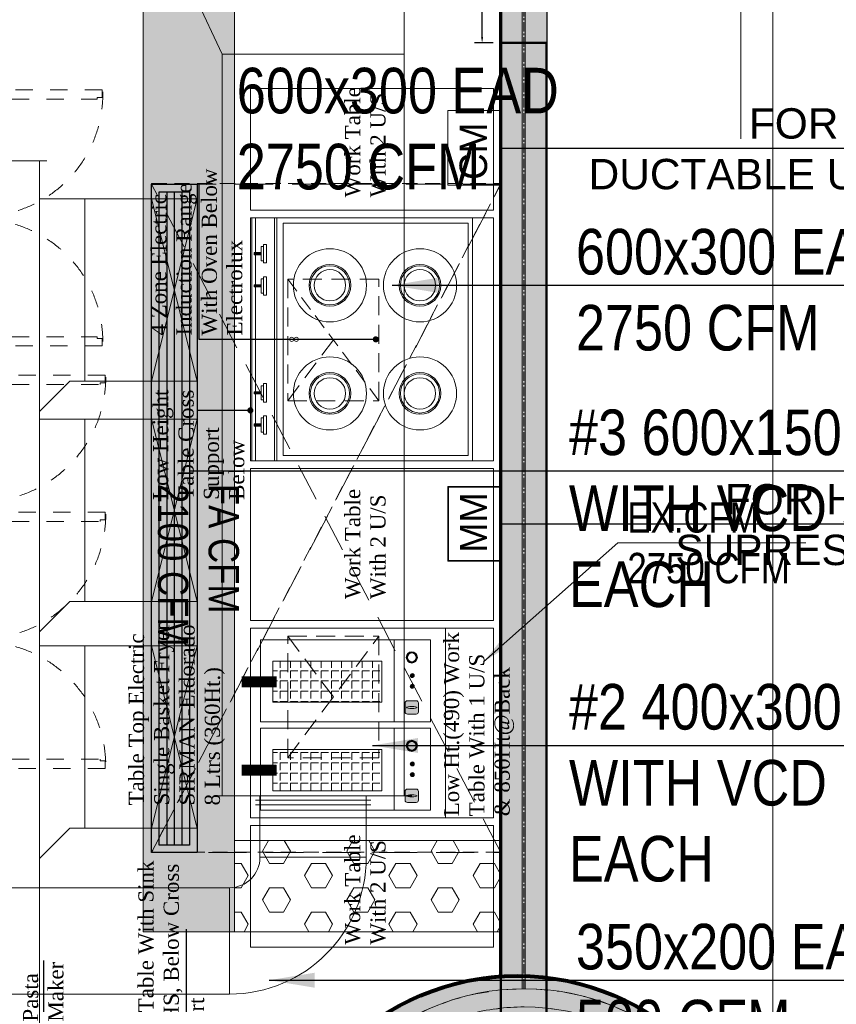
# Model space of a CAD drawing. Header units: millimetres. Extents: x -116878 to 389011, y -1241 to 103546.
# Tile 63 of 104: x 68810 to 71499, y 31885 to 35125. Entities that reach past the tile are written whole.
import ezdxf

# ---------------------------------------------------------------- set-up
doc = ezdxf.new("R2010")
doc.units = ezdxf.units.MM
doc.header["$MEASUREMENT"] = 0
doc.header["$PDMODE"] = 3
for name, pattern in [('CENTER', [2, 1.25, -0.25, 0.25, -0.25]), ('Dash', [6.35, 3.175, -3.175]), ('DASHED', [0.75, 0.5, -0.25]), ('HIDDEN', [0.375, 0.25, -0.125])]:
    doc.linetypes.add(name, pattern=pattern)
doc.layers.get('0').update_dxf_attribs({"color": 252})
doc.layers.get('defpoints').update_dxf_attribs({"color": 2, "lineweight": 9})
for name, color, linetype, lineweight in [('02_Elevation 00', 252, 'Continuous', 9), ('300 MM CABLE TRAY FOR ELECTRICAL', 4, 'Continuous', 5), ('A-DETL', 252, 'Continuous', 9), ('A-FLOR', 252, 'Continuous', 18), ('A-FLOR-HRAL', 252, 'Continuous', 9), ('CABLE TRAY & TRUNKING LEGEND', 7, 'Continuous', 5), ('CKD Equipments', 252, 'Continuous', 0), ('EQUIPMENT', 252, 'Continuous', 13), ('Equipment Cold', 252, 'Continuous', 0), ('FAS CONTROL MODULE', 1, 'Continuous', 0), ('FAS MINITOR MODULE', 6, 'Continuous', 0), ('flooring 2', 252, 'Continuous', 0), ('Flooring 4', 252, 'Continuous', 0), ('LINE DIAGRAM', 7, 'Continuous', 0), ('M-HVAC-DUCT-IDEN', 7, 'Continuous', 13), ('Wall New', 252, 'Continuous', 50)]:
    doc.layers.add(name, color=color, linetype=linetype, lineweight=lineweight)
for name, color, linetype in [('Equipment Name', 252, 'Continuous'), ('MEPTEL LINEAR GRILL', 5, 'Continuous'), ('Wall', 252, 'Continuous')]:
    doc.layers.add(name, color=color, linetype=linetype)
doc.layers.add('MEPTEK-FA-DUCT', color=150, linetype='Continuous', lineweight=20, true_color=0x007fff)
doc.layers.add('MEPTEK-KE-DUCT', color=220, linetype='Continuous', lineweight=20, true_color=0xff00bf)
doc.styles.add('ARIAL', font='ARIALN.TTF')
doc.styles.add('CKD_Dimension Text', font='BOOKOSI.TTF')
doc.styles.add('style12', font='BOOKOSI.TTF')
doc.dimstyles.new('Copy of Standard', dxfattribs={"dimtxt": 78, "dimasz": 60, "dimexe": 24, "dimexo": 24, "dimgap": 24, "dimtad": 1, "dimtoh": 1, "dimdec": 0, "dimzin": 0, "dimdsep": 46, "dimtxsty": 'Standard', "dimcen": 0.09, "dimadec": 0, "dimazin": 0, "dimtfac": 1, "dimtdec": 0, "dimtofl": 0, "dimtmove": 0, "dimatfit": 3, "dimfxl": 1, "dimtolj": 1, "dimtzin": 0, "dimarcsym": 0})
doc.dimstyles.get("Standard").update_dxf_attribs({"dimtxt": 250, "dimasz": 150, "dimexe": 0.18, "dimexo": 0.0625, "dimgap": 0.09, "dimtad": 0, "dimtih": 1, "dimtoh": 1, "dimdec": 0, "dimzin": 0, "dimdsep": 46, "dimtxsty": 'Standard', "dimcen": 0.09, "dimadec": 0, "dimazin": 0, "dimtfac": 1, "dimtdec": 0, "dimtofl": 0, "dimtmove": 0, "dimatfit": 3, "dimfxl": 1, "dimtolj": 1, "dimtzin": 0, "dimarcsym": 0})
doc.dimstyles.new('TFS-Dim', dxfattribs={"dimtxt": 50, "dimasz": 20, "dimexe": 25, "dimexo": 25, "dimgap": 5, "dimtad": 0, "dimdec": 0, "dimzin": 0, "dimdsep": 46, "dimtxsty": 'style12', "dimcen": 0.09, "dimclrd": 8, "dimclre": 8, "dimadec": 0, "dimazin": 0, "dimtfac": 1, "dimtdec": 0, "dimtofl": 0, "dimtmove": 0, "dimatfit": 3, "dimldrblk": 'DOT', "dimfxl": 1, "dimtolj": 1, "dimtzin": 0, "dimlwd": -1, "dimlwe": -1, "dimarcsym": 0})

# ---------------------------------------------------------------- blocks, each defined once
blk = doc.blocks.new('zw$CED2')
at = {"layer": 'Flooring 4'}
blk.add_lwpolyline([(-4702.1, -14134.9), (-4702.1, -22937.2), (-8523, -22937.2), (-8523, -14134.9), (-7522.1, -14134.9), (-4702.1, -14134.9)], dxfattribs=at)
blk = doc.blocks.new('common wall')
at = {"layer": 'Wall'}
h = blk.add_hatch(color=253, dxfattribs=at)
h.dxf.hatch_style = 1
h.paths.add_polyline_path([(15937.48, 334.97), (15943.48, 334.97), (15943.52, 923.31), (15940.52, 924.39), (15937.52, 923.29)])
blk.add_lwpolyline([(15937.48, 334.97), (15943.48, 334.97), (15943.48, 812.27), (15943.53, 923.3), (15940.52, 924.39), (15937.53, 923.3), (15937.48, 812.27)], close=True, dxfattribs=at)
blk = doc.blocks.new('*E464', base_point=(8409.51, -390.23))
h = blk.add_hatch(color=253)
h.dxf.hatch_style = 1
edge = h.paths.add_edge_path()
edge.add_arc((8910.32, -219.72), 32.22, 0, 360)
at = {"layer": 'Wall', "lineweight": 80}
blk.add_circle((8910.32, -219.72), 32.22, dxfattribs=at)
blk = doc.blocks.new('Top Rail Type - Top Rail_Internal_-19107293-Store 29 at Node L4 Level')
at = {"layer": 'A-FLOR-HRAL', "color": 10, "lineweight": 13}
for p, q in [((608207.8, -7352.8), (608234.3, -7346.6)), ((608293.2, -7334.9), (608324.3, -7331)), ((608381.9, -7327.2), (608412.3, -7326.7)), ((608477.5, -7331), (608499, -7332.9)), ((608583.9, -7349.8), (608603.2, -7355.8)), ((608666.4, -7377.3), (608694, -7389.3)), ((608024.4, -7433.5), (608047.9, -7419)), ((608745.8, -7414.9), (608773.1, -7430.5)), ((607949.9, -7486), (607974.7, -7466.7)), ((608822.7, -7463.6), (608845.2, -7479.9)), ((607884.7, -7545), (607906.5, -7524.1)), ((607827.8, -7610.7), (607841, -7594.9)), ((608967.5, -7602.3), (608983.3, -7624.2)), ((609016.8, -7674.3), (609032.3, -7701.6)), ((607769.8, -7701.5), (607779.7, -7682.7)), ((607729.6, -7788.7), (607740.7, -7760.5)), ((607702.8, -7873.6), (607711.1, -7843.3)), ((607686.7, -7959.4), (607691.1, -7932.3)), ((607625.9, -7968.7), (607624.4, -7982.9)), ((609114.2, -7948.7), (609115.9, -7968.2)), ((607687.9, -8143.2), (607686.1, -8123.6)), ((609115.4, -8132.4), (609111, -8159.6)), ((607711.3, -8249.2), (607704.7, -8228.1)), ((609099.3, -8218.3), (609091, -8248.6)), ((607744.3, -8338.6), (607732.2, -8310.7)), ((609072.4, -8303.2), (609061.3, -8331.4)), ((607785.3, -8417.6), (607769.8, -8390.3)), ((609032.2, -8390.4), (609022.4, -8409.2)), ((607834.5, -8489.6), (607818.7, -8467.7)), ((608974.3, -8481.2), (608961, -8497)), ((608917.4, -8546.8), (608895.6, -8567.8)), ((607979.4, -8628.3), (607956.8, -8612)), ((608852.2, -8605.9), (608827.4, -8625.2)), ((608056.2, -8677), (608028.9, -8661.4)), ((608777.7, -8658.4), (608754.2, -8672.9)), ((608135.7, -8714.6), (608108.1, -8702.5)), ((608218.2, -8742.1), (608198.9, -8736.1)), ((608594.3, -8739.1), (608567.8, -8745.3)), ((608324.6, -8760.9), (608303.1, -8759)), ((608420.2, -8764.7), (608389.8, -8765.2)), ((608508.9, -8757), (608477.7, -8760.9))]:
    blk.add_line(p, q, dxfattribs=at)
at = {"layer": 'A-FLOR-HRAL', "color": 10, "lineweight": 13, "flags": 128}
for points in [[(608239, -7283.8), (608183.8, -7296.8), (608170.4, -7301.4)], [(608347.4, -7268.1), (608341.5, -7268.2), (608261.9, -7278.4), (608258.1, -7279.4)], [(608437.9, -7267.5), (608421.8, -7266.2), (608371, -7267.5)], [(608529.1, -7277.5), (608501.8, -7272.5), (608469.7, -7270)], [(608622, -7299), (608580.7, -7286.9), (608561.1, -7283.3)], [(608141, -7311.6), (608108, -7323.1), (608085, -7333.8)], [(608732.1, -7339.7), (608657.8, -7309.4), (608648.9, -7306.8)], [(608055.3, -7347.7), (608035.2, -7357), (608001.4, -7377.3)], [(608811.8, -7383.4), (608803, -7377.5), (608737, -7342.3)], [(607976, -7392.5), (607966.4, -7398.3), (607910.2, -7440.3)], [(608885.9, -7436), (608869.5, -7422.3), (608835.9, -7399.7)], [(607903.1, -7445.6), (607902.1, -7446.4), (607843.1, -7500.8), (607837.4, -7507.3)], [(608954.9, -7498.1), (608931.1, -7473.8), (608911.1, -7457)], [(607819.3, -7527.9), (607790.1, -7561), (607778.9, -7576.7)], [(609021, -7574.1), (608987.1, -7531.3), (608976.8, -7520.6)], [(607760, -7603.2), (607743.5, -7626.4), (607728, -7653.7)], [(609082.3, -7666.6), (609080, -7661.9), (609036.9, -7594.2), (609034.1, -7590.6)], [(607712.1, -7681.6), (607703.8, -7696.2), (607684.1, -7741.2)], [(609121.3, -7748.3), (609115.8, -7733.7), (609092.3, -7686.7)], [(607674.2, -7763.7), (607671.6, -7769.7), (607647.1, -7846.1), (607646.4, -7849.4)], [(609151, -7834.9), (609144.1, -7808.9), (609132.5, -7777.9)], [(607642.7, -7866.8), (607630.5, -7924.6), (607629.1, -7938.1)], [(609171, -7927.7), (609164.6, -7886.5), (609159.3, -7866.5)], [(609181, -8045.9), (609176.9, -7965.8), (609175.4, -7955.9)], [(609176.2, -8123.2), (609179.9, -8087.4), (609181, -8045.9)], [(607624.4, -8111.7), (607625.2, -8126.1), (607626.7, -8135.9)], [(607631.1, -8164.2), (607637.5, -8205.4), (607642.8, -8225.4)], [(609159.4, -8225.1), (609171.5, -8167.2), (609173, -8153.8)], [(607651.1, -8257), (607657.9, -8283), (607669.6, -8314)], [(609127.9, -8328.2), (609130.5, -8322.2), (609155, -8245.8), (609155.7, -8242.5)], [(607680.8, -8343.6), (607686.2, -8358.1), (607709.7, -8405.2)], [(609089.9, -8410.4), (609098.2, -8395.7), (609118, -8350.7)], [(607719.8, -8425.3), (607722.1, -8429.9), (607765.2, -8497.7), (607768, -8501.3)], [(609042, -8488.7), (609058.6, -8465.5), (609074.1, -8438.2)], [(607781.1, -8517.8), (607815, -8560.6), (607825.3, -8571.3)], [(608982.8, -8564), (609012, -8530.8), (609023.2, -8515.2)], [(608899, -8646.3), (608900, -8645.5), (608958.9, -8591.1), (608964.7, -8584.6)], [(607847.2, -8593.8), (607870.9, -8618.1), (607891, -8634.9)], [(607916.2, -8655.9), (607932.6, -8669.6), (607966.2, -8692.2)], [(608826, -8699.4), (608835.7, -8693.6), (608891.8, -8651.6)], [(607990.8, -8708.8), (607999.1, -8714.4), (608065, -8749.6)], [(608746.8, -8744.2), (608766.8, -8734.8), (608800.7, -8714.6)], [(608069.9, -8752.2), (608144.3, -8782.5), (608153.2, -8785.1)], [(608661.1, -8780.2), (608694.1, -8768.8), (608717.1, -8758.1)], [(608180.1, -8792.9), (608221.3, -8805), (608240.9, -8808.5)], [(608454.7, -8823.8), (608460.5, -8823.7), (608540.1, -8813.4), (608544, -8812.5)], [(608563, -8808.1), (608618.3, -8795.1), (608631.7, -8790.4)], [(608273, -8814.4), (608300.3, -8819.4), (608332.4, -8821.9)], [(608364.1, -8824.4), (608380.3, -8825.7), (608431.1, -8824.4)]]:
    blk.add_lwpolyline(points, dxfattribs=at)
blk = doc.blocks.new('Top Rail Type - Top Rail_Internal_-V12-Store 29 at Node L4 Level')
at = {"layer": 'A-FLOR-HRAL', "color": 10, "lineweight": 13}
for radius, start, end in [(780, 0, 175.342), (720, 26.5343, 177.4657), (720, 0, 14.5511), (780, 184.8508, 0), (720, 182.9408, 0)]:
    blk.add_arc((608401, -8045.9), radius, start, end, dxfattribs=at)
blk = doc.blocks.new('A$C9c09eca7')
at = {"layer": 'EQUIPMENT', "linetype": 'Continuous'}
h = blk.add_hatch(dxfattribs=at)
h.set_pattern_fill('ANGLE', color=251, scale=5, angle=180)
h.set_pattern_definition([(180, (-36028407.724, 4583987.643), (-4e-15, -34.925), [25.4, -9.525]), (270, (-36028407.724, 4583987.643), (34.925, -6e-15), [25.4, -9.525])])
h.paths.add_polyline_path([(67, 166), (207.6, 166), (207.6, 537.5), (67, 537.5)])
h = blk.add_hatch(color=2, dxfattribs=at)
h.dxf.hatch_style = 1
h.paths.add_polyline_path([(34.4, 40.7, -0.414214), (26.8, 48.3), (26.8, 78.7, -0.414214), (34.4, 86.3), (64.8, 86.3, -0.414214), (72.4, 78.7), (72.4, 48.3, -0.414214), (64.8, 40.7)])
h = blk.add_hatch(color=1, dxfattribs=at)
h.dxf.hatch_style = 1
h.paths.add_polyline_path([(115, 62, 1), (128.7, 62, 1)])
h = blk.add_hatch(color=2, dxfattribs=at)
h.dxf.hatch_style = 1
h.paths.add_polyline_path([(151.3, 62, 1), (165, 62, 1)])
h = blk.add_hatch(color=256, dxfattribs=at)
h.dxf.hatch_style = 1
h.paths.add_polyline_path([(239.1, 63.4, -1), (201.1, 63.4, -1)])
h.paths.add_polyline_path([(235.3, 63.4, -1), (204.9, 63.4, -1)], flags=16)
at = {"layer": 'EQUIPMENT'}
blk.add_line((0, 124), (280, 124), dxfattribs=at)
at = {"layer": 'EQUIPMENT', "const_width": 37.5}
blk.add_lwpolyline([(137.3, 525.3), (136.5, 644)], dxfattribs=at)
at = {"layer": 'EQUIPMENT'}
blk.add_lwpolyline([(0, 0), (280, 0), (280, 580), (0, 580)], close=True, dxfattribs=at)
at = {"layer": 'EQUIPMENT', "linetype": 'Continuous'}
for points in [[(0, 0), (280, 0), (280, 580), (0, 580)], [(67, 166), (207.6, 166), (207.6, 537.5), (67, 537.5)]]:
    blk.add_lwpolyline(points, close=True, dxfattribs=at)
blk.add_lwpolyline([(34.4, 40.7), (64.8, 40.7, 0.414214), (72.4, 48.3), (72.4, 78.7, 0.414214), (64.8, 86.3), (34.4, 86.3, 0.414214), (26.8, 78.7), (26.8, 48.3, 0.414214)], format="xyb", close=True, dxfattribs=at)
for centre, radius in [((121.8, 62), 6.84), ((158.2, 62), 6.84), ((220.1, 63.4), 19), ((220.1, 63.4), 15.2)]:
    blk.add_circle(centre, radius, dxfattribs=at)
at = {"layer": 'EQUIPMENT', "linetype": 'Continuous', "extrusion": (0, 0, -1)}
blk.add_ellipse((49.5, 63.5), major_axis=(0, 18), ratio=0.192581, dxfattribs=at)
blk = doc.blocks.new('A$C26bbe989')
at = {"layer": 'EQUIPMENT', "color": 251, "linetype": 'Dash', "ltscale": 18}
for p, q in [((-1344, -695.4), (-1344, -643)), ((-1336, -643), (-1336, -658)), ((-1244, -652.1), (-1244, -643)), ((-920, -658), (-920, -643)), ((-893, -695.4), (-893, -643)), ((-885, -658), (-885, -643)), ((-793, -652.1), (-793, -643)), ((-469, -643), (-469, -658)), ((-445, -658), (-445, -643)), ((-121, -652.1), (-121, -643)), ((-29, -643), (-29, -658)), ((-21, -695.4), (-21, -643)), ((-1344, -699), (-1344, -675)), ((-1344, -675), (-1268, -675)), ((-1343, -658), (-1343, -700)), ((-913, -658), (-1343, -658)), ((-1317, -676.5), (-1317, -687)), ((-1247.8, -656.9), (-1314.7, -673.6)), ((-1268, -675), (-1268, -699)), ((-913, -700), (-913, -658)), ((-893, -699), (-893, -675)), ((-893, -675), (-817, -675)), ((-892, -700), (-892, -658)), ((-892, -658), (-462, -658)), ((-866, -676.5), (-866, -687)), ((-796.8, -656.9), (-863.7, -673.6)), ((-817, -675), (-817, -699)), ((-462, -658), (-462, -700)), ((-452, -700), (-452, -658)), ((-452, -658), (-22, -658)), ((-117.2, -656.9), (-50.3, -673.6)), ((-21, -675), (-97, -675)), ((-97, -675), (-97, -699)), ((-48, -676.5), (-48, -687)), ((-22, -658), (-22, -700)), ((-21, -699), (-21, -675)), ((-1268, -699), (-1344, -699)), ((-1343, -700), (-913, -700)), ((-1341.5, -698.3), (-1332, -699.8)), ((-1334.5, -683), (-1328.1, -681.3)), ((-1325.5, -691), (-1334.5, -683)), ((-1331.9, -692.7), (-1325.5, -691)), ((-817, -699), (-893, -699)), ((-462, -700), (-892, -700)), ((-890.5, -698.3), (-881, -699.8)), ((-883.5, -683), (-877.1, -681.3)), ((-874.5, -691), (-883.5, -683)), ((-880.9, -692.7), (-874.5, -691)), ((-22, -700), (-452, -700)), ((-97, -699), (-21, -699)), ((-39.5, -691), (-30.5, -683)), ((-33.1, -692.7), (-39.5, -691)), ((-30.5, -683), (-36.9, -681.3)), ((-23.5, -698.3), (-33, -699.8))]:
    blk.add_line(p, q, dxfattribs=at)
for points in [[(-1365, -256), (-1365, 0), (0, 0), (0, -256)], [(-1179.7, -152.8), (-1179.7, -103.2), (-1175.3, -103.2), (-1175.3, -152.8)], [(-1014.7, -152.8), (-1014.7, -103.2), (-1010.3, -103.2), (-1010.3, -152.8)], [(-849.7, -152.8), (-849.7, -103.2), (-845.3, -103.2), (-845.3, -152.8)], [(-684.7, -152.8), (-684.7, -103.2), (-680.3, -103.2), (-680.3, -152.8)], [(-519.7, -152.8), (-519.7, -103.2), (-515.3, -103.2), (-515.3, -152.8)], [(-354.7, -152.8), (-354.7, -103.2), (-350.3, -103.2), (-350.3, -152.8)], [(-189.7, -152.8), (-189.7, -103.2), (-185.3, -103.2), (-185.3, -152.8)]]:
    blk.add_lwpolyline(points, close=True, dxfattribs=at)
at = {"layer": 'EQUIPMENT'}
blk.add_lwpolyline([(-1365, 0), (0, 0), (0, -700), (-1365, -700)], close=True, dxfattribs=at)
at = {"layer": 'EQUIPMENT', "color": 251, "linetype": 'Dash', "ltscale": 18}
for points in [[(-1260, -191), (-1260, -65, -0.414214), (-1235, -40), (-1120, -40, -0.414214), (-1095, -65), (-1095, -191, -0.414214), (-1120, -216), (-1235, -216, -0.414214)], [(-1250, -191), (-1250, -65, -0.414214), (-1235, -50), (-1120, -50, -0.414214), (-1105, -65), (-1105, -191, -0.414214), (-1120, -206), (-1235, -206, -0.414214)], [(-1095, -191), (-1095, -65, -0.414214), (-1070, -40), (-955, -40, -0.414214), (-930, -65), (-930, -191, -0.414214), (-955, -216), (-1070, -216, -0.414214)], [(-1085, -191), (-1085, -65, -0.414214), (-1070, -50), (-955, -50, -0.414214), (-940, -65), (-940, -191, -0.414214), (-955, -206), (-1070, -206, -0.414214)], [(-930, -191), (-930, -65, -0.414214), (-905, -40), (-790, -40, -0.414214), (-765, -65), (-765, -191, -0.414214), (-790, -216), (-905, -216, -0.414214)], [(-920, -191), (-920, -65, -0.414214), (-905, -50), (-790, -50, -0.414214), (-775, -65), (-775, -191, -0.414214), (-790, -206), (-905, -206, -0.414214)], [(-765, -191), (-765, -65, -0.414214), (-740, -40), (-625, -40, -0.414214), (-600, -65), (-600, -191, -0.414214), (-625, -216), (-740, -216, -0.414214)], [(-755, -191), (-755, -65, -0.414214), (-740, -50), (-625, -50, -0.414214), (-610, -65), (-610, -191, -0.414214), (-625, -206), (-740, -206, -0.414214)], [(-600, -191), (-600, -65, -0.414214), (-575, -40), (-460, -40, -0.414214), (-435, -65), (-435, -191, -0.414214), (-460, -216), (-575, -216, -0.414214)], [(-590, -191), (-590, -65, -0.414214), (-575, -50), (-460, -50, -0.414214), (-445, -65), (-445, -191, -0.414214), (-460, -206), (-575, -206, -0.414214)], [(-435, -191), (-435, -65, -0.414214), (-410, -40), (-295, -40, -0.414214), (-270, -65), (-270, -191, -0.414214), (-295, -216), (-410, -216, -0.414214)], [(-425, -191), (-425, -65, -0.414214), (-410, -50), (-295, -50, -0.414214), (-280, -65), (-280, -191, -0.414214), (-295, -206), (-410, -206, -0.414214)], [(-270, -191), (-270, -65, -0.414214), (-245, -40), (-130, -40, -0.414214), (-105, -65), (-105, -191, -0.414214), (-130, -216), (-245, -216, -0.414214)], [(-260, -191), (-260, -65, -0.414214), (-245, -50), (-130, -50, -0.414214), (-115, -65), (-115, -191, -0.414214), (-130, -206), (-245, -206, -0.414214)]]:
    blk.add_lwpolyline(points, format="xyb", close=True, dxfattribs=at)
for points in [[(-1329.5, -700), (-1298.9, -700), (-1298.9, -1105.8), (-1304.7, -1105.8), (-1304.7, -1122.1), (-1329.5, -1122.1), (-1329.5, -700)], [(-878.5, -700), (-847.9, -700), (-847.9, -1105.8), (-853.7, -1105.8), (-853.7, -1122.1), (-878.5, -1122.1), (-878.5, -700)], [(-35.5, -700), (-66.1, -700), (-66.1, -1105.8), (-60.3, -1105.8), (-60.3, -1122.1), (-35.5, -1122.1), (-35.5, -700)]]:
    blk.add_lwpolyline(points, dxfattribs=at)
for centre, radius in [((-1177.5, -128), 25), ((-1012.5, -128), 25), ((-847.5, -128), 25), ((-682.5, -128), 25), ((-517.5, -128), 25), ((-352.5, -128), 25), ((-187.5, -128), 25), ((-1330, -687), 9.5), ((-879, -687), 9.5), ((-35, -687), 9.5)]:
    blk.add_circle(centre, radius, dxfattribs=at)
for centre, radius, start, end in [((-1314, -676.5), 3, 104, 180), ((-1242.5, -687), 72.5, 170.4727, 189.5273), ((-1249, -652.1), 5, 284, 0), ((-863, -676.5), 3, 104, 180), ((-791.5, -687), 72.5, 170.4727, 189.5273), ((-798, -652.1), 5, 284, 0), ((-116, -652.1), 5, 180, 256), ((-122.5, -687), 72.5, 350.4727, 9.5273), ((-51, -676.5), 3, 0, 76), ((-1341, -695.4), 3, 180, 261), ((-1330, -687), 6, 138.5573, 251.4427), ((-1330, -687), 13, 261, 0), ((-1330, -687), 6, 318.5573, 71.4427), ((-890, -695.4), 3, 180, 261), ((-879, -687), 6, 138.5573, 251.4427), ((-879, -687), 13, 261, 0), ((-879, -687), 6, 318.5573, 71.4427), ((-35, -687), 13, 180, 279), ((-35, -687), 6, 108.5573, 221.4427), ((-35, -687), 6, 288.5573, 41.4427), ((-24, -695.4), 3, 279, 0), ((-1323.5, -713.6), 410.5, 270.0782, 359.8804), ((-872.5, -713.6), 410.5, 270.0782, 359.8804), ((-41.5, -713.6), 410.5, 180.1196, 269.9218)]:
    blk.add_arc(centre, radius, start, end, dxfattribs=at)
blk = doc.blocks.new('A$C41a1ccb0')
at = {"layer": 'EQUIPMENT'}
h = blk.add_hatch(color=1, dxfattribs=at)
h.dxf.hatch_style = 1
h.paths.add_polyline_path([(111, 763.9), (118.2, 763.9), (118.2, 782.8), (111, 782.8)])
h.paths.add_polyline_path([(111, 782.8), (118.2, 782.8), (118.2, 787.9), (111, 787.9)])
h = blk.add_hatch(color=1, dxfattribs=at)
h.dxf.hatch_style = 1
h.paths.add_polyline_path([(216.7, 763.9), (224, 763.9), (224, 782.8), (216.7, 782.8)])
h.paths.add_polyline_path([(216.7, 782.8), (224, 782.8), (224, 787.9), (216.7, 787.9)])
h = blk.add_hatch(color=1, dxfattribs=at)
h.dxf.hatch_style = 1
h.paths.add_polyline_path([(568.6, 763.9), (575.8, 763.9), (575.8, 782.8), (568.6, 782.8)])
h.paths.add_polyline_path([(568.6, 782.8), (575.8, 782.8), (575.8, 787.9), (568.6, 787.9)])
h = blk.add_hatch(color=1, dxfattribs=at)
h.dxf.hatch_style = 1
h.paths.add_polyline_path([(674.4, 763.9), (681.6, 763.9), (681.6, 782.8), (674.4, 782.8)])
h.paths.add_polyline_path([(674.4, 782.8), (681.6, 782.8), (681.6, 787.9), (674.4, 787.9)])
for p, q in [((796.3, 800), (-3.7, 800)), ((-3.7, 735.5), (-3.7, 800)), ((796.3, 794.9), (-3.7, 794.9)), ((796.3, 782.8), (-3.7, 782.8)), ((796.3, 800), (796.3, 0)), ((-3.7, 0), (-3.7, 735.5)), ((796.3, 720.8), (-3.7, 720.8)), ((796.3, 712.7), (-3.7, 712.7)), ((796.3, 68.8), (-3.7, 68.8)), ((796.3, 0), (-3.7, 0))]:
    blk.add_line(p, q, dxfattribs=at)
for points in [[(111, 763.9), (111, 787.9), (118.2, 787.9), (118.2, 763.9)], [(216.7, 763.9), (216.7, 787.9), (224, 787.9), (224, 763.9)], [(575.8, 763.9), (575.8, 787.9), (568.6, 787.9), (568.6, 763.9)], [(681.6, 763.9), (681.6, 787.9), (674.4, 787.9), (674.4, 763.9)]]:
    blk.add_lwpolyline(points, dxfattribs=at)
for points in [[(84.3, 746.8), (144.9, 746.8), (144.9, 756.7), (84.3, 756.7)], [(91.1, 756.7), (138.1, 756.7), (138.1, 763.9), (91.1, 763.9)], [(190.1, 746.8), (250.7, 746.8), (250.7, 756.7), (190.1, 756.7)], [(196.9, 756.7), (243.8, 756.7), (243.8, 763.9), (196.9, 763.9)], [(602.5, 746.8), (541.9, 746.8), (541.9, 756.7), (602.5, 756.7)], [(595.7, 756.7), (548.8, 756.7), (548.8, 763.9), (595.7, 763.9)], [(708.3, 746.8), (647.7, 746.8), (647.7, 756.7), (708.3, 756.7)], [(701.5, 756.7), (654.5, 756.7), (654.5, 763.9), (701.5, 763.9)], [(778.2, 82.6), (14.4, 82.6), (14.4, 691.6), (778.2, 691.6)]]:
    blk.add_lwpolyline(points, close=True, dxfattribs=at)
for centre, radius in [((218.4, 538.1), 120.4), ((396.3, 664.1), 6.88), ((396.3, 648.6), 6.88), ((574.2, 538.1), 120.4), ((218.4, 538.1), 68.8), ((218.4, 538.1), 64.5), ((218.4, 538.1), 51.6), ((574.2, 538.1), 68.8), ((574.2, 538.1), 64.5), ((574.2, 538.1), 51.6), ((218.4, 241.6), 120.4), ((574.2, 241.6), 120.4), ((218.4, 241.6), 68.8), ((218.4, 241.6), 64.5), ((218.4, 241.6), 51.6), ((574.2, 241.6), 68.8), ((574.2, 241.6), 64.5), ((574.2, 241.6), 51.6)]:
    blk.add_circle(centre, radius, dxfattribs=at)
blk = doc.blocks.new('_Dot')
at = {"color": 0, "linetype": 'ByBlock', "lineweight": -2}
blk.add_line((-0.5, 0), (-1, 0), dxfattribs=at)
at = {"color": 0, "linetype": 'ByBlock', "lineweight": 0, "const_width": 0.5}
blk.add_lwpolyline([(-0.25, 0, 1), (0.25, 0, 1)], format="xyb", close=True, dxfattribs=at)
blk = doc.blocks.new('A$C9e39b02d')
at = {"layer": 'EQUIPMENT', "color": 251, "linetype": 'Dash', "ltscale": 18}
for p, q in [((7, -695.4), (7, -643)), ((8, -643), (438, -643)), ((15, -658), (15, -643)), ((107, -652.1), (107, -643)), ((431, -643), (431, -658)), ((448, -643), (878, -643)), ((455, -658), (455, -643)), ((779, -652.1), (779, -643)), ((871, -643), (871, -658)), ((879, -695.4), (879, -643)), ((7, -699), (7, -675)), ((7, -675), (83, -675)), ((8, -700), (8, -658)), ((8, -658), (438, -658)), ((34, -676.5), (34, -687)), ((103.2, -656.9), (36.3, -673.6)), ((83, -675), (83, -699)), ((438, -658), (438, -700)), ((448, -700), (448, -658)), ((448, -658), (878, -658)), ((782.8, -656.9), (849.7, -673.6)), ((879, -675), (803, -675)), ((803, -675), (803, -699)), ((852, -676.5), (852, -687)), ((878, -658), (878, -700)), ((879, -699), (879, -675)), ((83, -699), (7, -699)), ((438, -700), (8, -700)), ((9.5, -698.3), (19, -699.8)), ((16.5, -683), (22.9, -681.3)), ((25.5, -691), (16.5, -683)), ((19.1, -692.7), (25.5, -691)), ((878, -700), (448, -700)), ((803, -699), (879, -699)), ((860.5, -691), (869.5, -683)), ((866.9, -692.7), (860.5, -691)), ((869.5, -683), (863.1, -681.3)), ((876.5, -698.3), (867, -699.8))]:
    blk.add_line(p, q, dxfattribs=at)
for points in [[(0, -256), (0, 0), (900, 0), (900, -256)], [(117.8, -152.8), (117.8, -103.2), (122.2, -103.2), (122.2, -152.8)], [(282.8, -152.8), (282.8, -103.2), (287.2, -103.2), (287.2, -152.8)], [(447.8, -152.8), (447.8, -103.2), (452.2, -103.2), (452.2, -152.8)], [(612.8, -152.8), (612.8, -103.2), (617.2, -103.2), (617.2, -152.8)], [(777.8, -152.8), (777.8, -103.2), (782.2, -103.2), (782.2, -152.8)]]:
    blk.add_lwpolyline(points, close=True, dxfattribs=at)
at = {"layer": 'EQUIPMENT'}
blk.add_lwpolyline([(0, 0), (900, 0), (900, -700), (0, -700)], close=True, dxfattribs=at)
at = {"layer": 'EQUIPMENT', "color": 251, "linetype": 'Dash', "ltscale": 18}
for points in [[(37.5, -191), (37.5, -65, -0.414214), (62.5, -40), (177.5, -40, -0.414214), (202.5, -65), (202.5, -191, -0.414214), (177.5, -216), (62.5, -216, -0.414214)], [(47.5, -191), (47.5, -65, -0.414214), (62.5, -50), (177.5, -50, -0.414214), (192.5, -65), (192.5, -191, -0.414214), (177.5, -206), (62.5, -206, -0.414214)], [(202.5, -191), (202.5, -65, -0.414214), (227.5, -40), (342.5, -40, -0.414214), (367.5, -65), (367.5, -191, -0.414214), (342.5, -216), (227.5, -216, -0.414214)], [(212.5, -191), (212.5, -65, -0.414214), (227.5, -50), (342.5, -50, -0.414214), (357.5, -65), (357.5, -191, -0.414214), (342.5, -206), (227.5, -206, -0.414214)], [(367.5, -191), (367.5, -65, -0.414214), (392.5, -40), (507.5, -40, -0.414214), (532.5, -65), (532.5, -191, -0.414214), (507.5, -216), (392.5, -216, -0.414214)], [(377.5, -191), (377.5, -65, -0.414214), (392.5, -50), (507.5, -50, -0.414214), (522.5, -65), (522.5, -191, -0.414214), (507.5, -206), (392.5, -206, -0.414214)], [(532.5, -191), (532.5, -65, -0.414214), (557.5, -40), (672.5, -40, -0.414214), (697.5, -65), (697.5, -191, -0.414214), (672.5, -216), (557.5, -216, -0.414214)], [(542.5, -191), (542.5, -65, -0.414214), (557.5, -50), (672.5, -50, -0.414214), (687.5, -65), (687.5, -191, -0.414214), (672.5, -206), (557.5, -206, -0.414214)], [(697.5, -191), (697.5, -65, -0.414214), (722.5, -40), (837.5, -40, -0.414214), (862.5, -65), (862.5, -191, -0.414214), (837.5, -216), (722.5, -216, -0.414214)], [(707.5, -191), (707.5, -65, -0.414214), (722.5, -50), (837.5, -50, -0.414214), (852.5, -65), (852.5, -191, -0.414214), (837.5, -206), (722.5, -206, -0.414214)]]:
    blk.add_lwpolyline(points, format="xyb", close=True, dxfattribs=at)
for points in [[(21.5, -700), (52.1, -700), (52.1, -1095.8), (46.3, -1095.8), (46.3, -1112.1), (21.5, -1112.1), (21.5, -700)], [(864.5, -700), (833.9, -700), (833.9, -1095.8), (839.7, -1095.8), (839.7, -1112.1), (864.5, -1112.1), (864.5, -700)]]:
    blk.add_lwpolyline(points, dxfattribs=at)
for centre, radius in [((120, -128), 25), ((285, -128), 25), ((450, -128), 25), ((615, -128), 25), ((780, -128), 25), ((21, -687), 9.5), ((865, -687), 9.5)]:
    blk.add_circle(centre, radius, dxfattribs=at)
for centre, radius, start, end in [((37, -676.5), 3, 104, 180), ((108.5, -687), 72.5, 170.4727, 189.5273), ((102, -652.1), 5, 284, 0), ((784, -652.1), 5, 180, 256), ((777.5, -687), 72.5, 350.4727, 9.5273), ((849, -676.5), 3, 0, 76), ((10, -695.4), 3, 180, 261), ((21, -687), 6, 138.5573, 251.4427), ((21, -687), 13, 261, 0), ((21, -687), 6, 318.5573, 71.4427), ((865, -687), 13, 180, 279), ((865, -687), 6, 108.5573, 221.4427), ((865, -687), 6, 288.5573, 41.4427), ((876, -695.4), 3, 279, 0), ((35.9, -712.1), 402.1, 268.8749, 359.6679), ((850.1, -712.1), 402.1, 180.3321, 271.1251)]:
    blk.add_arc(centre, radius, start, end, dxfattribs=at)
blk = doc.blocks.new('*E470', base_point=(12601.3, -1608))
at = {"layer": 'defpoints', "color": 0}
for p in [(13601.3, -1546.1), (12601.3, -1608), (13601.3, -1608)]:
    blk.add_point(p, dxfattribs=at)
at = {"layer": 'Equipment Name', "color": 8}
for p, q in [((12601.3, -1583), (12601.3, -1521.1)), ((13601.3, -1583), (13601.3, -1521.1)), ((12621.3, -1546.1), (12901.4, -1546.1)), ((13581.3, -1546.1), (13301.3, -1546.1))]:
    blk.add_line(p, q, dxfattribs=at)
for points in [[(12621.3, -1542.8), (12621.3, -1549.4), (12601.3, -1546.1)], [(13581.3, -1549.4), (13581.3, -1542.8), (13601.3, -1546.1)]]:
    blk.add_solid(points, dxfattribs=at)
at = {"layer": 'Equipment Name', "color": 0, "insert": (13101.3, -1546.1), "char_height": 50, "attachment_point": 5, "style": 'style12', "bg_fill": 3, "box_fill_scale": 1.25, "bg_fill_color": 257, "bg_fill_transparency": 0}
blk.add_mtext('\\A1;1000 [3\'-4"]', dxfattribs=at)
blk = doc.blocks.new('MM')
at = {"layer": 'FAS CONTROL MODULE', "linetype": 'Continuous'}
for points in [[(456442.1, 90526.3), (456558.9, 90526.3), (456558.9, 90443.1), (456442.1, 90443.1)], [(456443.2, 90525.2), (456557.7, 90525.2), (456557.7, 90444.2), (456443.2, 90444.2)]]:
    blk.add_lwpolyline(points, close=True, dxfattribs=at)
blk.add_text('MM', height=42.24, dxfattribs=at).set_placement((456451.5, 90465.1))
blk = doc.blocks.new('CONTROL MODULE')
at = {"layer": 'FAS CONTROL MODULE', "linetype": 'Continuous'}
blk.add_lwpolyline([(110962.6, 48511.7), (111535.2, 48511.7), (111535.2, 48106.6), (110962.6, 48106.6)], close=True, dxfattribs=at)
blk.add_text('CM', height=211.21, dxfattribs=at).set_placement((111003.8, 48211.4))
blk = doc.blocks.new('*U608')
at = {"color": 8}
for p, q in [((25, 100), (2174.9, 100)), ((25, 75), (2174.9, 75)), ((25, 50), (2174.9, 50))]:
    blk.add_line(p, q, dxfattribs=at)
blk.add_lwpolyline([(0, 0), (0, 150), (2199.9, 150), (2199.9, 0)], close=True)
at = {"color": 1}
blk.add_lwpolyline([(25, 25), (25, 125), (2174.9, 125), (2174.9, 25)], close=True, dxfattribs=at)
blk = doc.blocks.new('*E477', base_point=(5385.6, -2464.8, -9402.3))
at = {"layer": 'A-DETL', "linetype": 'CENTER', "ltscale": 25}
blk.add_line((9489, -1683.1), (15912.6, -1683.1), dxfattribs=at)
at = {"layer": 'A-FLOR', "color": 253, "lineweight": 15}
for p, q in [((9488.8, -1678.2), (15912.8, -1678.2)), ((15912.3, -1688.3), (9488.9, -1688.3))]:
    blk.add_line(p, q, dxfattribs=at)
at = {"layer": 'A-FLOR', "color": 252, "linetype": 'HIDDEN', "lineweight": 15, "ltscale": 500}
for p, q in [((9488.8, -1678.2), (15912.8, -1678.2)), ((15912.3, -1688.3), (9488.9, -1688.3))]:
    blk.add_line(p, q, dxfattribs=at)
at = {"layer": 'EQUIPMENT'}
for points in [[(9626.1, -1583.1), (10026.1, -1583.1), (10026.1, -783.1), (9626.1, -783.1)], [(10051.1, -1425.8), (10676, -1425.8), (10676, -783.1), (10051.1, -783.1)], [(10701, -1583.1), (11201, -1583.1), (11201, -783.1), (10701, -783.1)], [(12051, -1583.1), (12451, -1583.1), (12451, -783.1), (12051, -783.1)], [(10051.1, -1425.8), (10676, -1425.8), (10676, -1583.1), (10051.1, -1583.1)]]:
    blk.add_lwpolyline(points, close=True, dxfattribs=at)
at = {"layer": 'Equipment Cold', "color": 1, "linetype": 'DASHED', "ltscale": 100}
blk.add_line((12138.5, -1608.1), (9938.6, -458.1), dxfattribs=at)
blk.add_lwpolyline([(9938.6, -458.1), (12138.5, -458.1), (12138.5, -1608.1), (9938.6, -1608.1)], close=True, dxfattribs=at)
at = {"layer": 'Wall New', "ltscale": 25}
blk.add_lwpolyline([(9354.6, -1758), (12601.3, -1758), (12601.3, -1608), (9354.6, -1608)], close=True, dxfattribs=at)
at = {"color": 253, "lineweight": 15}
for name in ['Top Rail Type - Top Rail_Internal_-V12-Store 29 at Node L4 Level', 'Top Rail Type - Top Rail_Internal_-19107293-Store 29 at Node L4 Level']:
    blk.add_blockref(name, (-599692, 6361.1), dxfattribs=at)
at = {"layer": 'EQUIPMENT', "xscale": -1}
for name, p in [('A$C26bbe989', (10178.7, 816.9)), ('A$C9e39b02d', (12468.7, 816.9)), ('A$C41a1ccb0', (12022.3, -1583.1))]:
    blk.add_blockref(name, p, dxfattribs=at)
at = {"layer": 'EQUIPMENT', "xscale": 0.9642857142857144, "yscale": 0.9642857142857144, "zscale": 0.9642857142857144}
for p in [(10076.1, -1375.8), (10367, -1375.8)]:
    blk.add_blockref('A$C9c09eca7', p, dxfattribs=at)
at = {"layer": 'Equipment Name', "color": 0, "char_height": 50, "attachment_point": 1, "style": 'style12'}
for s, insert, width in [('Pasta \\PMaker', (9380.8, -34.4, -9402.3), 886.122), ('Table Top Electric \\PSingle Basket Fryer SIRMAN-Eldorado \\P8 Ltrs (360Ht.)', (10092.1, -382.9, -28), 992.117), ('Work Table With Sink On LHS, Below Cross Support', (9220.6, -414.2, -28), 697.761), ('4 Zone Electric \\PInduction Range\\PWith Oven Below\\PElectrolux', (11638.6, -456.3, -28), 797.53), ('Low Height Table Cross Support Below', (11097.8, -463, -28), 410.426), ('Work Table\\PWith 2 U/S', (9634, -1094.8, -28), 410.426), ('Work Table\\PWith 2 U/S', (10771.1, -1094.8, -28), 410.426), ('Work Table\\PWith 2 U/S', (12093.3, -1094.8, -28), 410.426), ('Low Ht.(490) Work Table With 1 U/S\\P& 850Ht@Back', (10056.5, -1420.3, -28), 759.97)]:
    blk.add_mtext(s, dxfattribs=dict(at, insert=insert, width=width))
at = {"layer": 'Equipment Name', "color": 30, "linetype": 'Continuous', "lineweight": 5, "ltscale": 25, "insert": (6973.8, -648.4), "char_height": 75, "width": 1732.903, "attachment_point": 1, "rotation": 360, "style": 'CKD_Dimension Text'}
blk.add_mtext('\\pi579.40183;{\\fCentury Gothic|b0|i0|c0|p34;Bond Room}', dxfattribs=at)
at = {"layer": 'Equipment Name'}
for points in [[(9068, -102.7), (9582.2, -102.7)], [(9126.1, -572.9), (9684.8, -572.9)], [(11392.2, -783.1), (11392.2, -607.8)], [(11626, -1196), (11626, -614.8), (12138.5, -614.8)]]:
    blk.add_leader(points, dimstyle='TFS-Dim', override={"dimgap": 5, "dimtad": 0, "dimfxl": 0.18, "dimtfill": 1, "dimarcsym": 2}, dxfattribs=at)
blk.add_blockref('*E470', (12601.3, -1608), dxfattribs=at)

msp = doc.modelspace()

# ---------------------------------------------------------------- block references
at = {"layer": 'flooring 2'}
msp.add_blockref('zw$CED2', (75096.5, 52308.8), dxfattribs=at)

# ---------------------------------------------------------------- next in the draw order: block references
at = {"layer": 'EQUIPMENT', "color": 8, "rotation": 90}
msp.add_blockref('*E477', (71251.2, 27832.7, -9402.3), dxfattribs=at)

# ---------------------------------------------------------------- next in the draw order: hatches: boundary and pattern name
at = {"layer": '300 MM CABLE TRAY FOR ELECTRICAL', "lineweight": 0}
h = msp.add_hatch(dxfattribs=at)
h.set_pattern_fill('HEX', color=256, scale=370.37037, angle=-90)
h.set_pattern_definition([(270, (89820.135, 258421.405), (80.187537, -1e-14), [46.296296, -92.592593]), (30, (89820.135, 258421.405), (-40.09377, 69.444444), [46.296296, -92.592593]), (330, (89820.135, 258375.11), (40.09377, 69.444444), [46.296296, -92.592593])])
h.paths.add_polyline_path([(69516.7, 41670), (69517.1, 32123.8), (69217.1, 32123.6), (69216.7, 41669.8)])
h = msp.add_hatch(dxfattribs=at)
h.set_pattern_fill('HEX', color=256, scale=370.37037, angle=-180)
h.set_pattern_definition([(180, (290095.02, 11820.54), (-3e-14, -80.187537), [46.296296, -92.592593]), (300, (290095.02, 11820.54), (69.444444, 40.09377), [46.296296, -92.592593]), (240, (290048.726, 11820.54), (69.444444, -40.09377), [46.296296, -92.592593])])
h.paths.add_polyline_path([(70394.6, 32123.8), (69517.1, 32123.8), (69516.9, 32423.8), (70394.4, 32423.8)])

# ---------------------------------------------------------------- next in the draw order: linework, layer by layer
at = {"color": 244, "linetype": 'DASHED', "lineweight": 70, "ltscale": 0.6, "true_color": 0x991b1e}
msp.add_lwpolyline([(70394.5, 38555.1, -0.925711), (70396.8, 40187.1), (70394.5, 42190.5), (54123.6, 36013.3), (59399.4, 21932.5), (67804, 25227.5), (68958.9, 22338.8), (70465.4, 22887.8), (70546.9, 22858.9), (70554.6, 27248.3), (70394.5, 27247), (70396.9, 30343, -0.9334), (70394.5, 31976.5), (70394.5, 38555.1)], format="xyb", dxfattribs=at)
at = {"layer": '02_Elevation 00'}
msp.add_lwpolyline([(71289.9, 43189.7), (71289.9, 30282.1), (71099.9, 30259.5), (71439.6, 30215), (71289.9, 30190.4), (71289.9, 19455.2)], dxfattribs=at)
at = {"layer": '300 MM CABLE TRAY FOR ELECTRICAL', "lineweight": 0, "elevation": 0}
for points in [[(69516.7, 41670), (69517.1, 32123.8), (69217.1, 32123.6), (69216.7, 41669.8)], [(70394.6, 32123.8), (69517.1, 32123.8), (69516.9, 32423.8), (70394.4, 32423.8)]]:
    msp.add_lwpolyline(points, close=True, dxfattribs=at)
at = {"layer": 'CKD Equipments', "linetype": 'HIDDEN', "ltscale": 500}
for p, q in [((69244.1, 32383.9), (70394.1, 34583.8)), ((70394.1, 32383.9), (69244.1, 34583.8))]:
    msp.add_line(p, q, dxfattribs=at)
msp.add_lwpolyline([(70394.1, 34583.8), (69244.1, 34583.8), (69244.1, 32383.9), (70394.1, 32383.9)], close=True, dxfattribs=at)
at = {"layer": 'M-HVAC-DUCT-IDEN'}
msp.add_line((71184.2, 35583), (71184.2, 34733.3), dxfattribs=at)
at = {"layer": 'MEPTEK-FA-DUCT'}
for p, q in [((68899.9, 34660.4), (68299.9, 34660.4)), ((68874.9, 31636.5), (68874.9, 34660.4)), ((69244.5, 34535.4), (68874.9, 34535.4)), ((69024.9, 33935.4), (69024.9, 34535.4)), ((69244.1, 33935.4), (69394.1, 34535.4)), ((69394.1, 33935.4), (69244.1, 34535.4)), ((68874.9, 33835.4), (68974.9, 33935.4)), ((69244.5, 33935.4), (68974.9, 33935.4)), ((69244.5, 33810.8), (68874.9, 33810.8)), ((69024.9, 33210.8), (69024.9, 33810.8)), ((69244.1, 33210.8), (69394.1, 33810.8)), ((69394.1, 33210.8), (69244.1, 33810.8)), ((68874.9, 33110.8), (68974.9, 33210.8)), ((69244.5, 33210.8), (68974.9, 33210.8)), ((69244.5, 33064.4), (68874.9, 33064.4)), ((69024.9, 32464.4), (69024.9, 33064.4)), ((69244.1, 32464.4), (69394.1, 33064.4)), ((69394.1, 32464.4), (69244.1, 33064.4)), ((68874.9, 32364.4), (68974.9, 32464.4)), ((69244.5, 32464.4), (68974.9, 32464.4))]:
    msp.add_line(p, q, dxfattribs=at)
for points in [[(69244.1, 33935.4), (69394.1, 33935.4), (69394.1, 34535.4), (69244.1, 34535.4)], [(69244.1, 33210.8), (69394.1, 33210.8), (69394.1, 33810.8), (69244.1, 33810.8)], [(69244.1, 32464.4), (69394.1, 32464.4), (69394.1, 33064.4), (69244.1, 33064.4)]]:
    msp.add_lwpolyline(points, close=True, dxfattribs=at)
at = {"layer": 'MEPTEK-KE-DUCT'}
for p, q in [((69476.2, 35012), (69194.1, 35612)), ((70076.2, 32571.4), (70076.2, 35612)), ((69476.2, 32571.4), (69476.2, 35012)), ((69476.2, 35012), (70076.2, 35012)), ((69451.2, 32571.4), (70101.2, 32571.4)), ((69601.2, 32571.4), (69601.2, 32368.6)), ((69951.2, 32571.4), (69951.2, 32368.6)), ((69586.2, 32556.4), (69966.2, 32556.4)), ((69586.2, 32541.4), (69966.2, 32541.4)), ((69601.2, 32368.6), (69951.2, 32368.6)), ((66834.1, 32268.6), (69501.2, 32268.6)), ((69501.2, 32268.6), (69501.2, 31918.6)), ((66834.1, 31918.6), (69501.2, 31918.6))]:
    msp.add_line(p, q, dxfattribs=at)
at = {"layer": 'MEPTEK-KE-DUCT', "linetype": 'HIDDEN', "ltscale": 200}
msp.add_line((69692.7, 34271.3), (69992.7, 33871.3), dxfattribs=at)
at = {"layer": 'MEPTEK-KE-DUCT', "linetype": 'HIDDEN', "ltscale": 250}
for p, q in [((69692.7, 33871.3), (69842.7, 34071.3)), ((69692.7, 32696.4), (69992.7, 33096.4)), ((69692.7, 33096.4), (69842.7, 32896.4))]:
    msp.add_line(p, q, dxfattribs=at)
for points in [[(69692.7, 33871.3), (69992.7, 33871.3), (69992.7, 34271.3), (69692.7, 34271.3)], [(69692.7, 33096.4), (69992.7, 33096.4), (69992.7, 32696.4), (69692.7, 32696.4)]]:
    msp.add_lwpolyline(points, close=True, dxfattribs=at)
at = {"layer": 'MEPTEK-KE-DUCT'}
for radius in [100, 450]:
    msp.add_arc((69501.2, 32368.6), radius, 270, 0, dxfattribs=at)

# ---------------------------------------------------------------- next in the draw order: block references
at = {"transparency": 33554521, "xscale": 25.4, "yscale": 25.4, "zscale": 25.4}
msp.add_blockref('*E464', (57727.8, 26828.9), dxfattribs=at)
at = {"layer": 'FAS CONTROL MODULE', "linetype": 'Continuous', "xscale": 0.4291417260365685, "yscale": 0.4291417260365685, "zscale": 0.4291417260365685, "rotation": 90}
msp.add_blockref('CONTROL MODULE', (91038.4, -13038.7), dxfattribs=at)
at = {"layer": 'FAS MINITOR MODULE', "xscale": -2.104476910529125, "yscale": 2.104476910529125, "zscale": 2.104476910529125, "rotation": 89.99999999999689}
msp.add_blockref('MM', (260729.8, 994160.8), dxfattribs=at)
at = {"layer": 'MEPTEL LINEAR GRILL', "rotation": 270}
msp.add_blockref('*U608', (69244.1, 34583.8), dxfattribs=at)
at = {"layer": 'Wall', "xscale": 25.4, "yscale": 25.4, "zscale": 25.4}
msp.add_blockref('common wall', (-334417.5, 18739.4), dxfattribs=at)

# ---------------------------------------------------------------- next in the draw order: texts
at = {"layer": 'CKD Equipments', "ltscale": 500, "insert": (69532, 33597.5), "char_height": 100, "attachment_point": 1, "rotation": 270, "style": 'ARIAL'}
msp.add_mtext_dynamic_manual_height_columns('FA CFM\\P2100 CFM', width=13628.462, gutter_width=1, heights=[0], dxfattribs=at)
at = {"layer": 'CKD Equipments', "ltscale": 500, "insert": (70810.8, 33537.1), "char_height": 100, "attachment_point": 1, "style": 'ARIAL'}
msp.add_mtext_dynamic_manual_height_columns('EX.CFM\\P2750 CFM', width=13628.462, gutter_width=1, heights=[0], dxfattribs=at)
at = {"layer": 'LINE DIAGRAM', "color": 3, "char_height": 100, "width": 1174.145, "attachment_point": 3}
for s, insert in [('{\\fSansSerif|b0|i0|c2|p2;\\C256;FOR ALL \\PDUCTABLE UNIT}', (71792.9, 34833.7)), ('{\\fSansSerif|b0|i0|c2|p2;\\C256;FOR HOOD SUPRESSION}', (71884.4, 33596.9))]:
    msp.add_mtext(s, dxfattribs=dict(at, insert=insert))
at = {"layer": 'MEPTEK-FA-DUCT', "insert": (70618.4, 33842.2), "char_height": 150, "attachment_point": 1, "style": 'ARIAL'}
msp.add_mtext_dynamic_manual_height_columns('#3 600x150 FAC \\PWITH VCD 560 CFM\\PEACH', width=13628.462, gutter_width=1, heights=[0], dxfattribs=at)
at = {"layer": 'MEPTEK-KE-DUCT', "char_height": 150, "attachment_point": 1, "style": 'ARIAL'}
for s, insert in [('600x300 EAD\\P2750 CFM', (69524.8, 34966.7)), ('600x300 EAD\\P2750 CFM', (70641.5, 34436.5)), ('#2 400x300 EAC \\PWITH VCD 1125 CFM\\PEACH', (70618.4, 32939)), ('350x200 EAD\\P500 CFM', (70641.5, 32149.6))]:
    msp.add_mtext_dynamic_manual_height_columns(s, width=13628.462, gutter_width=1, heights=[0], dxfattribs=dict(at, insert=insert))

# ---------------------------------------------------------------- next in the draw order: leaders
at = {"layer": 'CABLE TRAY & TRUNKING LEGEND'}
for points in [[(70393.8, 34702.8), (71602.7, 34702.8)], [(70392.1, 33466), (71600.9, 33466)]]:
    msp.add_leader(points, dimstyle='Standard', override={"dimgap": 0.09, "dimtad": 0}, dxfattribs=at)
at = {"layer": 'CKD Equipments', "ltscale": 500}
msp.add_leader([(70336.8, 33011.6), (70779.2, 33403.5), (71398.2, 33403.5)], dimstyle='Copy of Standard', override={"dimasz": 125, "dimtad": 0, "dimdec": 0, "dimlfac": 1, "dimrnd": 0.0005, "dimpost": 'MM\\X', "dimclrd": 256, "dimclre": 4, "dimtdec": 0, "dimfxl": 0.18, "dimlwd": 0, "dimlwe": 0, "dimarcsym": 1}, dxfattribs=at)
at = {"layer": 'MEPTEK-FA-DUCT'}
msp.add_leader([(69369.1, 33639.9), (72333.5, 33639.9)], dimstyle='Standard', override={"dimgap": 0.09, "dimtad": 0}, dxfattribs=at)
at = {"layer": 'MEPTEK-KE-DUCT'}
for points in [[(70036.6, 34251), (71757.1, 34251)], [(69971.6, 32736.6), (72333.5, 32736.6)], [(69631.3, 31964.1), (71757.1, 31964.1)]]:
    msp.add_leader(points, dimstyle='Standard', override={"dimgap": 0.09, "dimtad": 0}, dxfattribs=at)

doc.saveas('drawing.dxf')
